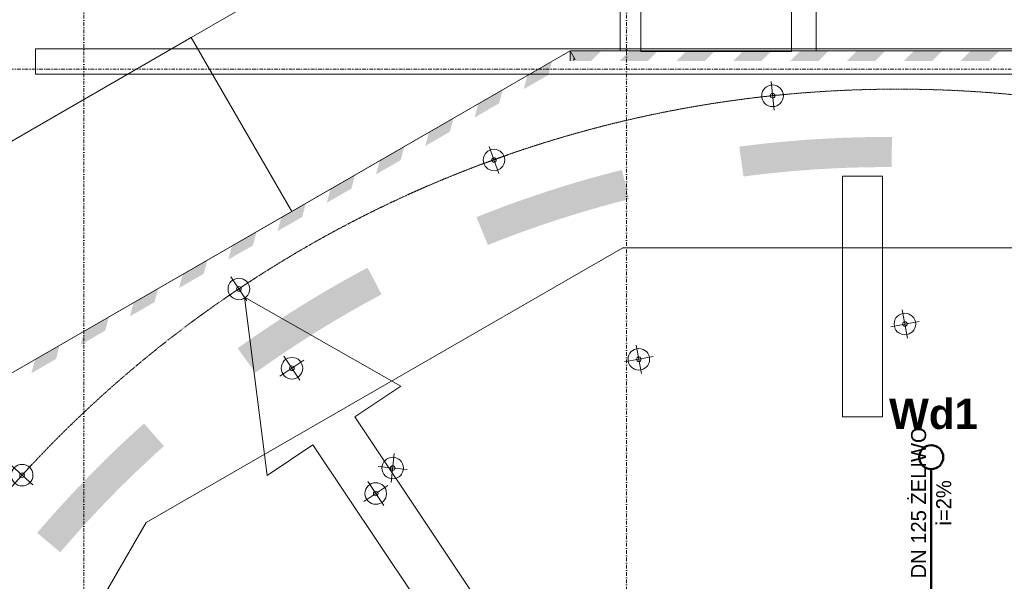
# Model space of a CAD drawing. Header units: centimetres. Extents: x -1589 to 108054, y -205274 to 31709.
# Tile 77 of 256: x 775 to 1755, y 1061 to 1620. Entities that reach past the tile are written whole.
import ezdxf

# ---------------------------------------------------------------- set-up
doc = ezdxf.new("R2010")
doc.units = ezdxf.units.CM
doc.header["$LTSCALE"] = 0.01
doc.header["$MEASUREMENT"] = 0
doc.linetypes.add('Kropki i Kreski', pattern=[72, 36, -18, 0, -18])
for name, color, linetype in [('2_stropy.K_IR', 7, 'Continuous'), ('2_ściany zewnętrzne.ISTN', 7, 'Continuous'), ('3_lądowisko.K_IR', 7, 'Continuous'), ('3_oświetlenie.K_IR', 7, 'Continuous'), ('4_osie.ISTN', 7, 'Continuous'), ('_KD', 7, 'Continuous')]:
    doc.layers.add(name, color=color, linetype=linetype)
doc.layers.add('_kanalizacja sanitarna', color=34, linetype='Continuous', lineweight=30)
doc.styles.add('GENERATED_STYLE_1', font='txt')
doc.styles.add('Opisowy', font='arial.ttf')

msp = doc.modelspace()

# ---------------------------------------------------------------- hatches: boundary and pattern name
at = {"layer": '3_lądowisko.K_IR', "linetype": 'Continuous', "lineweight": 5}
for points in [[(1325.15644, 1589.25275), (1322.46424, 1586.56033), (1322.46452, 1579.25265), (1343.44111, 1579.25347), (1353.44071, 1589.25386)], [(1371.72538, 1579.25457), (1400.00964, 1579.25568), (1410.00926, 1589.25607), (1381.72499, 1589.25497)], [(1428.29391, 1579.25679), (1456.57819, 1579.25789), (1466.5778, 1589.25828), (1438.29352, 1589.25718)], [(1484.86246, 1579.259), (1513.14673, 1579.26011), (1523.14633, 1589.2605), (1494.86207, 1589.2594)], [(1541.431, 1579.26122), (1569.71528, 1579.26232), (1579.71489, 1589.26272), (1551.4306, 1589.2616)], [(1597.99955, 1579.26342), (1626.28381, 1579.26454), (1636.28342, 1589.26492), (1607.99916, 1589.26382)], [(1654.56808, 1579.26564), (1682.85236, 1579.26674), (1692.85196, 1589.26714), (1664.5677, 1589.26603)], [(1711.13663, 1579.26786), (1739.4209, 1579.26896), (1749.4205, 1589.26935), (1721.13623, 1589.26824)], [(1280.0254, 1564.78879), (1276.36467, 1551.12865), (1300.86006, 1565.26994), (1304.52079, 1578.93007)], [(1325.35545, 1579.41123), (1327.43372, 1580.61102), (1326.23393, 1582.68929)], [(1231.03462, 1536.50622), (1227.37389, 1522.84609), (1251.86928, 1536.98738), (1255.53001, 1550.64751)], [(1182.04384, 1508.22365), (1178.38311, 1494.56352), (1202.8785, 1508.70481), (1206.53923, 1522.36494)], [(1490.88046, 1493.88434), (1494.94001, 1464.15992, -0.033781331), (1642.43792, 1473.50376), (1642.71405, 1503.50285, 0.033847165)], [(1133.05306, 1479.94108), (1129.39233, 1466.28095), (1153.88772, 1480.42223), (1157.54845, 1494.08236)], [(1229.34603, 1423.70771), (1240.65819, 1395.92181, -0.033781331), (1381.21823, 1441.59253), (1374.03782, 1470.72092, 0.033847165)], [(1084.06229, 1451.65851), (1080.40155, 1437.99838), (1104.89695, 1452.13967), (1108.55768, 1465.7998)], [(1035.07151, 1423.37595), (1031.41078, 1409.71582), (1055.90616, 1423.8571), (1059.56689, 1437.51723)], [(986.08073, 1395.09338), (982.42, 1381.43325), (1006.91539, 1395.57453), (1010.57612, 1409.23466)], [(937.08995, 1366.81081), (933.42922, 1353.15068), (957.92461, 1367.29197), (961.58534, 1380.9521)], [(991.68551, 1293.05167), (1009.31856, 1268.78035, -0.033781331), (1134.86446, 1346.76219), (1120.92182, 1373.32577, 0.033847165)], [(888.09918, 1338.52824), (884.43845, 1324.86812), (908.93383, 1339.0094), (912.59456, 1352.66953)], [(839.10839, 1310.24567), (835.44766, 1296.58554), (859.94305, 1310.72683), (863.60379, 1324.38696)], [(790.11762, 1281.9631), (786.45689, 1268.30297), (810.95227, 1282.44426), (814.613, 1296.10439)], [(792.199, 1109.31637), (815.12818, 1089.9702, -0.033781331), (918.36367, 1195.73113), (898.46909, 1218.18613, 0.033847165)]]:
    msp.add_hatch(color=8, dxfattribs=at).paths.add_polyline_path(points)

# ---------------------------------------------------------------- linework, layer by layer
at = {"layer": '2_stropy.K_IR', "color": 8, "linetype": 'Continuous', "lineweight": 5, "flags": 128}
for points in [[(1045.46294, 1429.37496), (945.48275, 1602.5633), (1184.50845, 1740.52534), (1122.78861, 1847.44247), (1235.76326, 1912.66973), (1372.35832, 1912.58078), (1372.35832, 1589.27524), (1322.43403, 1589.27145)], [(1567.36676, 1589.26224), (1567.36676, 1912.66973), (1717.36676, 1912.66973), (1717.36676, 1789.28149), (1951.13432, 1789.28149), (1951.13426, 1589.27725)], [(1392.92125, 1588.61659), (1542.92125, 1588.61659), (1542.92125, 1642.08498), (1392.92125, 1642.08498)], [(431.13401, 689.18102), (231.13399, 689.18102), (231.134, 751.58233), (610.94179, 1409.47127), (945.48275, 1602.5633), (1045.46294, 1429.37496), (757.36208, 1263.05321), (431.13401, 697.98966)], [(1374.84359, -650.0185), (1922.42454, -650.0185), (2396.64361, -376.22796), (2648.82542, 60.56358), (2866.13403, 60.56358), (2866.13379, 682.16145), (2649.30905, 682.16145), (2396.64354, 1119.79091), (1922.27716, 1393.03157), (1374.99096, 1393.03157), (900.62447, 1119.79096), (626.83394, 645.57188), (626.834, 97.99089), (900.62447, -376.22802)]]:
    msp.add_lwpolyline(points, close=True, dxfattribs=at)
msp.add_lwpolyline([(757.36208, 1263.05321), (1322.44564, 1589.27816), (1974.82238, 1589.27817), (2539.90597, 1263.05321), (2866.13403, 697.98967), (2866.13379, 682.16145), (2649.30905, 682.16145), (2396.64354, 1119.79091), (1922.27716, 1393.03157), (1374.99096, 1393.03157), (900.62447, 1119.79096), (626.83394, 645.57188)], dxfattribs=at)
at = {"layer": '2_ściany zewnętrzne.ISTN', "color": 8, "linetype": 'Continuous', "lineweight": 5, "flags": 128}
for points in [[(2505.57269, 1591.14187), (790.56265, 1591.14187)], [(790.56265, 1591.14187), (790.56265, 1566.14187)], [(790.56265, 1566.14187), (2505.57269, 1566.14187)], [(1593.42299, 1464.6201), (1593.42299, 1224.75632)], [(1633.42299, 1464.6201), (1593.42299, 1464.6201)], [(1633.42299, 1224.75632), (1633.42299, 1464.6201)], [(1593.42299, 1224.75632), (1633.42299, 1224.75632)]]:
    msp.add_lwpolyline(points, dxfattribs=at)
at = {"layer": '3_lądowisko.K_IR', "color": 8, "linetype": 'Continuous', "lineweight": 5, "flags": 128}
for points in [[(1327.43372, 1580.61102), (1322.43402, 1589.27145)], [(1322.46452, 1579.25265), (1322.46413, 1589.25265)]]:
    msp.add_lwpolyline(points, dxfattribs=at)
msp.add_lwpolyline([(998.47944, 1343.85952), (1153.90078, 1255.29198), (1108.17427, 1224.72915), (1274.88062, 975.31184), (1320.60713, 1005.87467), (1343.0059, 828.39708), (1187.58456, 916.96462), (1233.31107, 947.52745), (1066.60472, 1196.94476), (1020.87821, 1166.38193)], close=True, dxfattribs=at)
at = {"layer": '3_oświetlenie.K_IR', "color": 8, "linetype": 'Continuous', "lineweight": 5}
for p, q in [((1525.46606, 1530.21139), (1522.42598, 1558.82023)), ((1538.25044, 1546.03585), (1509.6416, 1542.99577)), ((1251.65837, 1467.05426), (1241.86006, 1494.10423)), ((1260.28421, 1485.4784), (1233.23423, 1475.68009)), ((1000.9216, 1340.20568), (984.93451, 1364.12473)), ((1004.88758, 1360.15875), (980.96854, 1344.17166)), ((1658.30768, 1303.1071), (1653.01859, 1331.38665)), ((1669.80291, 1319.89142), (1641.52336, 1314.60233)), ((1393.51489, 1267.99124), (1388.2258, 1296.27079)), ((1053.70645, 1261.23176), (1037.71936, 1285.1508)), ((1405.01012, 1284.77556), (1376.73057, 1279.48647)), ((1033.75338, 1265.19774), (1057.67243, 1281.18483)), ((1144.46823, 1159.5535), (1147.44534, 1188.16896)), ((787.8278, 1157.03767), (766.58104, 1176.4357)), ((786.90343, 1177.36006), (767.50541, 1156.11331)), ((1160.26451, 1172.37267), (1131.64905, 1175.34978)), ((1117.10656, 1140.48908), (1141.0256, 1156.47617)), ((1137.05963, 1136.5231), (1121.07254, 1160.44215))]:
    msp.add_line(p, q, dxfattribs=at)
at = {"layer": '3_oświetlenie.K_IR', "color": 8, "linetype": 'Kropki i Kreski', "lineweight": 5}
msp.add_circle((1648.63421, 371.13202), 1180, dxfattribs=at)
at = {"layer": '3_oświetlenie.K_IR', "color": 8, "linetype": 'Continuous', "lineweight": 5}
for centre, radius in [((1523.94602, 1544.51581), 10.75), ((1523.94602, 1544.51581), 2.2975), ((1246.75922, 1480.57925), 10.75), ((1246.75922, 1480.57925), 2.2975), ((992.92806, 1352.1652), 10.75), ((992.92806, 1352.1652), 2.2975), ((1655.66313, 1317.24687), 10.75), ((1655.66313, 1317.24687), 2.2975), ((1045.71291, 1273.19128), 10.75), ((1390.87034, 1282.13102), 10.75), ((1390.87034, 1282.13102), 2.2975), ((1045.71291, 1273.19128), 2.2975), ((777.20442, 1166.73668), 10.75), ((1145.95678, 1173.86123), 10.75), ((1145.95678, 1173.86123), 2.2975), ((777.20442, 1166.73668), 2.2975), ((1129.06608, 1148.48263), 10.75), ((1129.06608, 1148.48263), 2.2975)]:
    msp.add_circle(centre, radius, dxfattribs=at)
at = {"layer": '4_osie.ISTN', "color": 7, "linetype": 'Kropki i Kreski', "lineweight": 0, "ltscale": 10}
for p, q in [((838.63417, -1174.50172), (838.63417, 2213.21044)), ((1378.63417, -1174.50172), (1378.63417, 2213.21044)), ((3732.51489, 1571.08805), (-339.90098, 1571.08805))]:
    msp.add_line(p, q, dxfattribs=at)
at = {"layer": '_KD', "color": 106, "lineweight": 50}
msp.add_line((1681.78506, 1172.68959), (1681.78506, 995.71974), dxfattribs=at)
at = {"layer": '_KD', "color": 92, "linetype": 'Continuous', "lineweight": 50, "true_color": 0x00c600}
msp.add_circle((1681.78506, 1184.68959), 12, dxfattribs=at)

# ---------------------------------------------------------------- texts
at = {"layer": '_kanalizacja sanitarna', "color": 244, "true_color": 0x991b1e, "insert": (1639.88782, 1242.76715), "char_height": 30, "width": 268.0911533, "attachment_point": 1, "style": 'Opisowy'}
msp.add_mtext('\\fArial|b1|i0|c238|p34;\\C2;Wd1', dxfattribs=at)
at = {"layer": '_KD', "color": 7, "linetype": 'Continuous', "lineweight": 15, "insert": (1681.78506, 1063.92038), "char_height": 15, "attachment_point": 4, "rotation": 89.99896973, "style": 'GENERATED_STYLE_1'}
msp.add_mtext('\\pxqc;\\A1;DN 125 ŻELIWO\\Pi=2%', dxfattribs=at)

doc.saveas('drawing.dxf')
